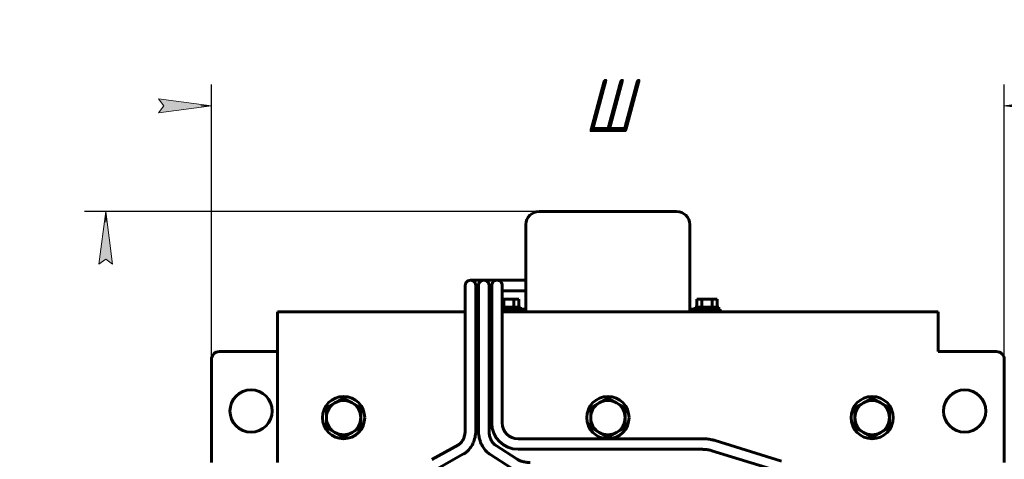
# Model space of a CAD drawing. Header units: millimetres. Extents: x 0 to 297, y 0 to 420.
# Tile 3 of 5: x 64 to 157, y 211 to 252. Entities that reach past the tile are written whole.
import ezdxf

# ---------------------------------------------------------------- set-up
doc = ezdxf.new("R2010")
doc.units = ezdxf.units.MM
doc.linetypes.add('K5LT_BASIC', pattern=[0])
doc.linetypes.add('K5LT_THIN', pattern=[0])
doc.layers.add('Системный слой', color=7, linetype='Continuous')
doc.styles.add('KDIMTEXTSTYLE', font='GOST_AU.SHX', dxfattribs={"width": 0.96, "oblique": 15, "height": 5})
doc.dimstyles.new('KDIMSTYLE (0.25)', dxfattribs={"dimtxt": 5, "dimasz": 1, "dimexe": 2, "dimexo": 0, "dimgap": 1, "dimtad": 1, "dimlfac": 4, "dimtxsty": 'KDIMTEXTSTYLE', "dimsah": 1, "dimcen": 0, "dimdle": 1, "dimadec": 0, "dimazin": 0, "dimtfac": 0.667, "dimtmove": 0, "dimatfit": 3, "dimfxl": 1, "dimtvp": 1, "dimtolj": 1, "dimtzin": 0, "dimarcsym": 0})

# ---------------------------------------------------------------- blocks, each defined once
blk = doc.blocks.new('U6')
at = {"layer": 'Системный слой', "color": 150, "linetype": 'K5LT_BASIC', "lineweight": 60, "true_color": 0x0080ff}
for p, q in [((88.131, 224.664), (105.893, 224.664)), ((106.893, 224.664), (107.143, 224.664)), ((108.143, 224.664), (108.393, 224.664)), ((109.393, 224.664), (111.631, 224.664)), ((127.131, 224.664), (150.631, 224.664))]:
    blk.add_line(p, q, dxfattribs=at)
blk = doc.blocks.new('U8')
at = {"layer": 'Системный слой', "color": 150, "linetype": 'K5LT_BASIC', "lineweight": 60, "true_color": 0x0080ff}
for q in [(107.643, 227.664), (108.893, 227.664)]:
    blk.add_line((108.893, 227.664), q, dxfattribs=at)
blk = doc.blocks.new('U9')
at = {"layer": 'Системный слой', "color": 150, "linetype": 'K5LT_BASIC', "lineweight": 60, "true_color": 0x0080ff}
for q in [(106.393, 227.664), (107.643, 227.664)]:
    blk.add_line((107.643, 227.664), q, dxfattribs=at)
blk = doc.blocks.new('KDIMARROW_01')
at = {"layer": 'Системный слой'}
blk.add_hatch(color=0, dxfattribs=at).paths.add_polyline_path([(0, 0), (-5, 0.658), (-4.5, 0), (-5, -0.658)])
at = {"layer": 'Системный слой', "color": 0, "linetype": 'K5LT_THIN', "lineweight": 18}
for p, q in [((-4.5, 0), (-5, 0.658)), ((-5, 0.658), (0, 0)), ((0, 0), (-5, -0.658)), ((-5, -0.658), (-4.5, 0)), ((0, 0), (-1, 0))]:
    blk.add_line(p, q, dxfattribs=at)

msp = doc.modelspace()

# ---------------------------------------------------------------- linework, layer by layer
at = {"layer": 'Системный слой', "color": 150, "linetype": 'K5LT_BASIC', "lineweight": 60, "true_color": 0x0080ff}
for p, q in [((125.8808, 234.164), (112.8808, 234.164)), ((111.6308, 232.914), (111.6308, 224.914)), ((127.1308, 224.914), (127.1308, 232.914)), ((110.8925, 227.664), (108.8925, 227.664)), ((110.8925, 227.664), (111.6308, 227.664)), ((105.8925, 227.164), (105.8925, 225.164)), ((106.8925, 227.164), (106.8925, 225.164)), ((107.1425, 226.664), (106.8925, 226.664)), ((107.1425, 227.164), (107.1425, 225.164)), ((108.1425, 227.164), (108.1425, 225.164)), ((108.3925, 226.664), (108.1425, 226.664)), ((108.3925, 227.164), (108.3925, 225.164)), ((109.3925, 227.164), (109.3925, 225.164)), ((110.8925, 226.664), (109.3925, 226.664)), ((110.8925, 226.664), (111.6308, 226.664)), ((109.3925, 225.864), (109.5295, 225.864)), ((109.5295, 225.864), (110.4821, 225.864)), ((109.5295, 225.864), (109.5295, 225.114)), ((110.4821, 225.864), (110.4821, 225.114)), ((110.4821, 225.864), (110.9584, 225.864)), ((110.9584, 225.864), (110.9584, 225.114)), ((127.8031, 225.864), (128.2795, 225.864)), ((127.8031, 225.864), (127.8031, 225.114)), ((128.2795, 225.864), (129.2321, 225.864)), ((128.2795, 225.864), (128.2795, 225.114)), ((129.2321, 225.864), (129.2321, 225.114)), ((129.2321, 225.864), (129.7084, 225.864)), ((129.7084, 225.864), (129.7084, 225.114)), ((88.1308, 223.664), (88.1308, 224.664)), ((105.8925, 225.164), (105.8925, 213.5136)), ((106.8925, 225.164), (106.8925, 213.5136)), ((107.1425, 225.164), (107.1425, 213.4332)), ((108.1425, 225.164), (108.1425, 213.4332)), ((108.3925, 225.164), (108.3925, 214.164)), ((109.3925, 225.164), (109.3925, 214.164)), ((109.3925, 225.114), (111.1308, 225.114)), ((109.3925, 224.914), (111.6308, 224.914)), ((111.1308, 225.114), (111.1308, 224.914)), ((111.6308, 224.914), (111.6308, 224.664)), ((112.8808, 224.664), (111.6308, 224.664)), ((125.8808, 224.664), (112.8808, 224.664)), ((127.1308, 224.664), (125.8808, 224.664)), ((127.1308, 224.664), (127.1308, 224.914)), ((127.1308, 224.914), (129.8285, 224.914)), ((127.6308, 225.114), (127.6308, 224.914)), ((127.6308, 225.114), (129.8808, 225.114)), ((129.9991, 224.914), (129.8285, 224.914)), ((129.8808, 225.114), (129.8808, 224.914)), ((129.9991, 224.914), (129.9991, 224.664)), ((150.6308, 223.664), (150.6308, 224.664)), ((88.1308, 223.664), (88.1308, 210.414)), ((150.6308, 223.664), (150.6308, 220.914)), ((82.6308, 220.914), (88.1308, 220.914)), ((156.1308, 220.914), (150.6308, 220.914)), ((81.8808, 210.414), (81.8808, 220.164)), ((156.8808, 210.414), (156.8808, 220.164)), ((94.3808, 216.5404), (93.5683, 216.0713)), ((95.1933, 216.0713), (94.3808, 216.5404)), ((119.3808, 216.5404), (118.5683, 216.0713)), ((120.1933, 216.0713), (119.3808, 216.5404)), ((144.3808, 216.5404), (143.5683, 216.0713)), ((145.1933, 216.0713), (144.3808, 216.5404)), ((93.5683, 216.0713), (92.7558, 215.6022)), ((92.7558, 215.6022), (92.7558, 214.664)), ((96.0058, 215.6022), (95.1933, 216.0713)), ((96.0058, 214.664), (96.0058, 215.6022)), ((118.5683, 216.0713), (117.7558, 215.6022)), ((117.7558, 215.6022), (117.7558, 214.664)), ((121.0058, 215.6022), (120.1933, 216.0713)), ((121.0058, 214.664), (121.0058, 215.6022)), ((143.5683, 216.0713), (142.7558, 215.6022)), ((142.7558, 215.6022), (142.7558, 214.664)), ((146.0058, 215.6022), (145.1933, 216.0713)), ((146.0058, 214.664), (146.0058, 215.6022)), ((92.7558, 214.664), (92.7558, 213.7258)), ((96.0058, 213.7258), (96.0058, 214.664)), ((117.7558, 214.664), (117.7558, 213.7258)), ((121.0058, 213.7258), (121.0058, 214.664)), ((142.7558, 214.664), (142.7558, 213.7258)), ((146.0058, 213.7258), (146.0058, 214.664)), ((92.7558, 213.7258), (93.5683, 213.2567)), ((95.1933, 213.2567), (96.0058, 213.7258)), ((117.7558, 213.7258), (118.5683, 213.2567)), ((120.1933, 213.2567), (121.0058, 213.7258)), ((142.7558, 213.7258), (143.5683, 213.2567)), ((145.1933, 213.2567), (146.0058, 213.7258)), ((93.5683, 213.2567), (94.3808, 212.7876)), ((94.3808, 212.7876), (95.1933, 213.2567)), ((110.8925, 212.664), (128.3245, 212.664)), ((118.5683, 213.2567), (119.3808, 212.7876)), ((119.3808, 212.7876), (120.1933, 213.2567)), ((129.5238, 212.4918), (135.8073, 210.5439)), ((143.5683, 213.2567), (144.3808, 212.7876)), ((144.3808, 212.7876), (145.1933, 213.2567)), ((105.2487, 212.0948), (102.744, 210.6875)), ((108.7542, 212.0443), (110.8158, 210.7205)), ((110.8925, 211.664), (128.3245, 211.664)), ((129.2277, 211.5366), (135.5112, 209.5887)), ((105.7385, 211.223), (103.2338, 209.8157)), ((108.2139, 211.2029), (110.2754, 209.8791))]:
    msp.add_line(p, q, dxfattribs=at)
for centre in [(85.6308, 215.289), (153.1308, 215.289), (94.3808, 214.664), (119.3808, 214.664), (144.3808, 214.664)]:
    msp.add_circle(centre, 2, dxfattribs=at)
for centre, radius, start, end in [((112.8808, 232.914), 1.25, 90, 180), ((125.8808, 232.914), 1.25, 0, 90), ((106.3925, 227.164), 0.5, 0, 180.001289), ((107.6425, 227.164), 0.5, 0, 180.001289), ((108.8925, 227.164), 0.5, 0, 180.001289), ((82.6308, 220.164), 0.75, 90, 180), ((156.1308, 220.164), 0.75, 0, 90), ((94.3808, 214.664), 1.625, 60, 120), ((119.3808, 214.664), 1.625, 60, 120), ((144.3808, 214.664), 1.625, 60, 120), ((94.3808, 214.664), 1.625, 120, 180), ((94.3808, 214.664), 1.625, 360, 60), ((119.3808, 214.664), 1.625, 120, 180), ((119.3808, 214.664), 1.625, 360, 60), ((144.3808, 214.664), 1.625, 120, 180), ((144.3808, 214.664), 1.625, 360, 60), ((94.3808, 214.664), 1.625, 180, 240), ((94.3808, 214.664), 1.625, 300, 360), ((119.3808, 214.664), 1.625, 180, 240), ((119.3808, 214.664), 1.625, 300, 360), ((144.3808, 214.664), 1.625, 180, 240), ((144.3808, 214.664), 1.625, 300, 360), ((110.8925, 214.164), 2.5, 180, 270), ((110.8925, 214.164), 1.5, 180, 270), ((94.3808, 214.664), 1.625, 240, 300), ((119.3808, 214.664), 1.625, 240, 300), ((144.3808, 214.664), 1.625, 240, 300)]:
    msp.add_arc(centre, radius, start, end, dxfattribs=at)
for points, knots in [([(105.8925, 213.5136), (105.8925, 213.4617), (105.8907, 213.4099), (105.8826, 213.2915), (105.8751, 213.2251), (105.8547, 213.0967), (105.842, 213.0345), (105.8119, 212.915), (105.7947, 212.8577), (105.7566, 212.7489), (105.7358, 212.6972), (105.6914, 212.6001), (105.668, 212.5545), (105.6241, 212.4785), (105.6044, 212.4471), (105.559, 212.3807), (105.5331, 212.3465), (105.481, 212.2845), (105.4549, 212.2565), (105.4031, 212.2063), (105.3775, 212.184), (105.3313, 212.1479), (105.3108, 212.1333), (105.2818, 212.1145), (105.2734, 212.1093), (105.2595, 212.101), (105.2541, 212.0979), (105.2487, 212.0948)], [0, 0, 0, 0, 1.5422802, 1.5422802, 3.5378825, 3.5378825, 5.4743189, 5.4743189, 7.3523804, 7.3523804, 9.1709304, 9.1709304, 10.9275889, 10.9275889, 12.2677619, 12.2677619, 13.905808, 13.905808, 15.4774483, 15.4774483, 16.9830041, 16.9830041, 18.1833567, 18.1833567, 18.6805243, 18.6805243, 18.9999999, 18.9999999, 18.9999999, 18.9999999]), ([(106.8925, 213.5136), (106.8925, 213.4153), (106.8881, 213.317), (106.8707, 213.1239), (106.8579, 213.0293), (106.8245, 212.8448), (106.8041, 212.755), (106.7563, 212.5809), (106.729, 212.4965), (106.6683, 212.3341), (106.6349, 212.2558), (106.5626, 212.1062), (106.5238, 212.0346), (106.4456, 211.9054), (106.4068, 211.8471), (106.3215, 211.7306), (106.2747, 211.6727), (106.1777, 211.5646), (106.1277, 211.5143), (106.0434, 211.4379), (106.0105, 211.41), (105.9585, 211.3688), (105.94, 211.3547), (105.9084, 211.3315), (105.8953, 211.3222), (105.8588, 211.2968), (105.8351, 211.2811), (105.7872, 211.2511), (105.763, 211.2368), (105.7385, 211.223)], [0, 0, 0, 0, 1.9608874, 1.9608874, 3.8740054, 3.8740054, 5.7374288, 5.7374288, 7.5552394, 7.5552394, 9.3289597, 9.3289597, 11.0582493, 11.0582493, 12.5735345, 12.5735345, 14.213803, 14.213803, 15.805751, 15.805751, 16.7887137, 16.7887137, 17.321641, 17.321641, 17.6906399, 17.6906399, 18.3466611, 18.3466611, 19, 19, 19, 19]), ([(107.1425, 213.4332), (107.1425, 213.3345), (107.147, 213.2358), (107.1649, 213.0422), (107.178, 212.9472), (107.2084, 212.7823), (107.224, 212.7119), (107.2567, 212.5857), (107.2729, 212.5296), (107.308, 212.4208), (107.3267, 212.3681), (107.3779, 212.2361), (107.4124, 212.1581), (107.4871, 212.0088), (107.527, 211.9375), (107.6118, 211.8021), (107.6564, 211.7379), (107.7498, 211.617), (107.7983, 211.5602), (107.8987, 211.4544), (107.9504, 211.4052), (108.0563, 211.3145), (108.1103, 211.2729), (108.1819, 211.2238), (108.1979, 211.2132), (108.2139, 211.2029)], [0, 0, 0, 0, 2.0652489, 2.0652489, 4.0785733, 4.0785733, 5.6084504, 5.6084504, 6.8578154, 6.8578154, 8.0655196, 8.0655196, 9.9305119, 9.9305119, 11.7490507, 11.7490507, 13.5205099, 13.5205099, 15.2434224, 15.2434224, 16.9168095, 16.9168095, 18.5409005, 18.5409005, 19, 19, 19, 19]), ([(108.1425, 213.4332), (108.1425, 213.3651), (108.1456, 213.2969), (108.1579, 213.1636), (108.1669, 213.0985), (108.1902, 212.9726), (108.2043, 212.9118), (108.2371, 212.7953), (108.2555, 212.7395), (108.296, 212.6337), (108.3179, 212.5836), (108.3549, 212.509), (108.3687, 212.4828), (108.3904, 212.4445), (108.3978, 212.4318), (108.4095, 212.4125), (108.4136, 212.4058), (108.426, 212.386), (108.4344, 212.373), (108.4595, 212.3358), (108.4764, 212.3123), (108.5197, 212.256), (108.5465, 212.2246), (108.6001, 212.1679), (108.6269, 212.1424), (108.6799, 212.097), (108.7061, 212.0769), (108.7396, 212.0539), (108.7469, 212.049), (108.7542, 212.0443)], [0, 0, 0, 0, 2.1334919, 2.1334919, 4.2096508, 4.2096508, 6.2246135, 6.2246135, 8.1787503, 8.1787503, 10.0708931, 10.0708931, 11.1362286, 11.1362286, 11.6801657, 11.6801657, 11.9729815, 11.9729815, 12.5586131, 12.5586131, 13.6880381, 13.6880381, 15.3805959, 15.3805959, 17.0049259, 17.0049259, 18.5637516, 18.5637516, 19, 19, 19, 19]), ([(128.3245, 212.664), (128.3473, 212.664), (128.3701, 212.6638), (128.4327, 212.6629), (128.4726, 212.6617), (128.5863, 212.657), (128.6599, 212.652), (128.8153, 212.6376), (128.8969, 212.6277), (129.0579, 212.6033), (129.1372, 212.5889), (129.2355, 212.5678), (129.2558, 212.5633), (129.2917, 212.555), (129.3074, 212.5512), (129.3509, 212.5405), (129.3785, 212.5334), (129.4457, 212.5152), (129.485, 212.5038), (129.5238, 212.4918)], [0, 0, 0, 0, 0.9833919, 0.9833919, 2.7043277, 2.7043277, 5.9003514, 5.9003514, 9.5003514, 9.5003514, 13.1003514, 13.1003514, 14.0430493, 14.0430493, 14.7806111, 14.7806111, 16.0918621, 16.0918621, 18, 18, 18, 18]), ([(128.3245, 211.664), (128.3426, 211.664), (128.3607, 211.6639), (128.4105, 211.6631), (128.4422, 211.6622), (128.5324, 211.6583), (128.5907, 211.6543), (128.7112, 211.6429), (128.7732, 211.6352), (128.8947, 211.6165), (128.9542, 211.6055), (129.0247, 211.5902), (129.0375, 211.5874), (129.0617, 211.5818), (129.0732, 211.579), (129.1049, 211.5712), (129.1249, 211.5661), (129.1729, 211.5531), (129.2006, 211.545), (129.2277, 211.5366)], [0, 0, 0, 0, 1.0156254, 1.0156254, 2.7929698, 2.7929698, 6.0937524, 6.0937524, 9.6937524, 9.6937524, 13.2937524, 13.2937524, 14.0972723, 14.0972723, 14.8293068, 14.8293068, 16.1306622, 16.1306622, 18, 18, 18, 18]), ([(110.8158, 210.7205), (110.8421, 210.7036), (110.8703, 210.687), (110.9368, 210.6508), (110.9759, 210.6316), (111.0608, 210.5941), (111.1067, 210.5759), (111.2049, 210.5412), (111.2573, 210.5249), (111.3679, 210.4949), (111.4262, 210.4812), (111.5477, 210.4574), (111.6111, 210.4472), (111.7173, 210.4339), (111.7595, 210.4296), (111.8445, 210.4227), (111.8873, 210.4202), (111.9677, 210.4172), (112.0052, 210.4165), (112.0427, 210.4165)], [0, 0, 0, 0, 1.7492935, 1.7492935, 3.8795169, 3.8795169, 6.11335, 6.11335, 8.4403796, 8.4403796, 10.8547895, 10.8547895, 13.349256, 13.349256, 14.9677628, 14.9677628, 16.5877252, 16.5877252, 18, 18, 18, 18])]:
    msp.add_open_spline(points, degree=3, knots=knots, dxfattribs=at)

# ---------------------------------------------------------------- block references
at = {"layer": 'Системный слой'}
for name in ['U9', 'U8', 'U6']:
    msp.add_blockref(name, (0, 0), dxfattribs=at)

# ---------------------------------------------------------------- dimensions: what is measured, and where the dimension line sits
at = {"layer": 'Системный слой', "color": 7}
msp.add_linear_dim(base=(81.8808, 244.164), p1=(156.8808, 215.289), p2=(81.8808, 220.164), location=(119.3808, 244.164), text='\\H5.0;\\W0.965;\\Q15;\\H5.0;\\W0.965;\\Q15;\\Q15;Ш', dimstyle='KDIMSTYLE (0.25)', override={"dimexo": 0, "dimblk1": 'KDIMARROW_01', "dimblk2": 'KDIMARROW_01', "dimse1": 0, "dimse2": 0, "dimclrt": 7, "dimtolj": 1}, dxfattribs=at).render()
msp.add_linear_dim(base=(71.8808, 234.164), p1=(88.8808, 150.414), p2=(112.8808, 234.164), angle=90, location=(71.8808, 192.289), text='\\H5.0;\\W0.965;\\Q15;\\H5.0;\\W0.965;\\Q15;\\Q15;В', dimstyle='KDIMSTYLE (0.25)', override={"dimexo": 0, "dimblk1": 'KDIMARROW_01', "dimblk2": 'KDIMARROW_01', "dimse1": 0, "dimse2": 0, "dimclrt": 7, "dimtolj": 1}, dxfattribs=at).render()

doc.saveas('drawing.dxf')
